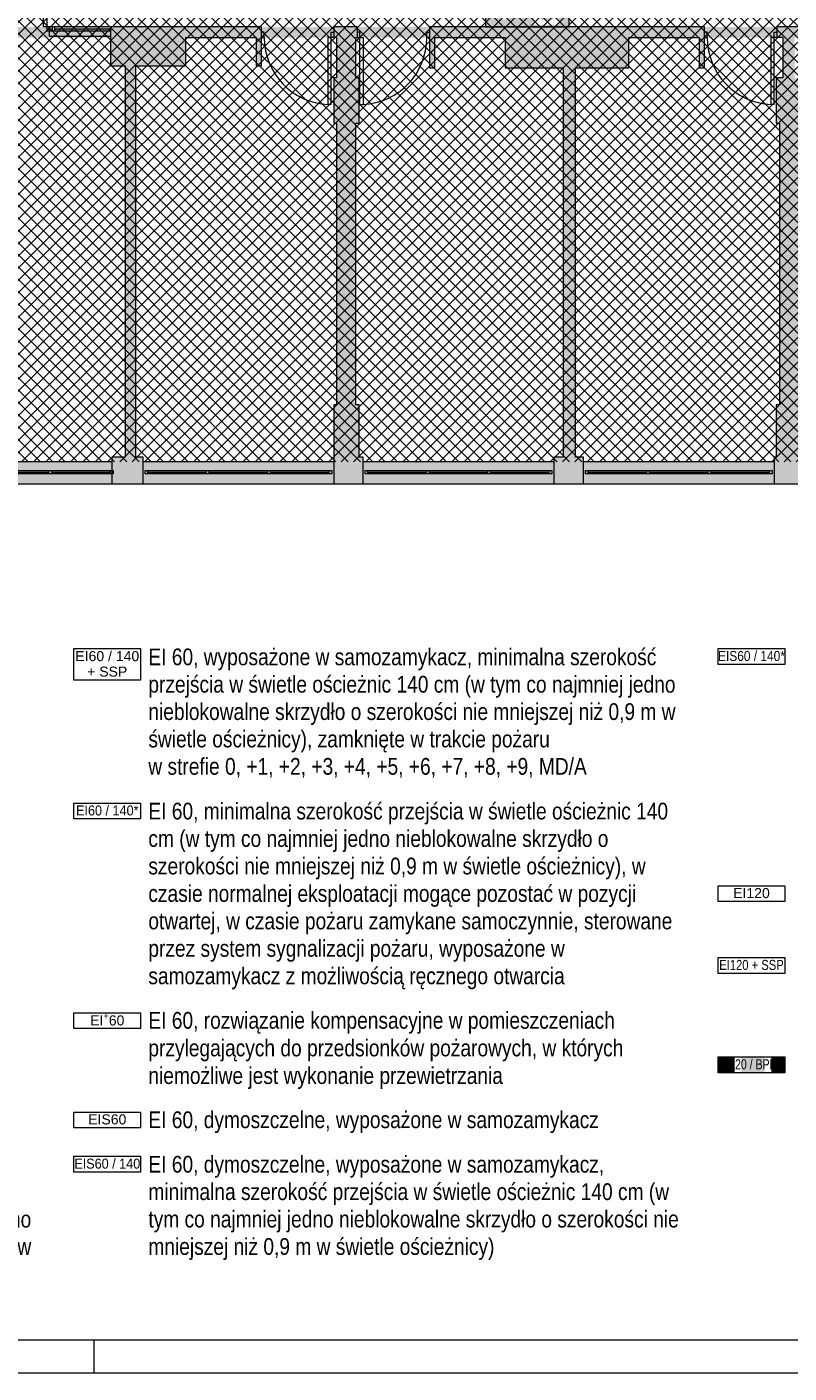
# Paper-space layout 'AP-05 STREFY POŻAROWE I EWAKUACJA - PIETRO 3' of a CAD drawing. Header units: millimetres. Extents: x 0 to 594, y 0 to 450.
# Tile 2 of 12: x 224 to 338, y 0 to 201. Entities that reach past the tile are written whole.
import ezdxf
from ezdxf.xclip import XClip

# ---------------------------------------------------------------- set-up
doc = ezdxf.new("R2010")
doc.units = ezdxf.units.MM
doc.header["$MEASUREMENT"] = 0
doc.header["$XCLIPFRAME"] = 0
for name, color, linetype, lineweight in [('A_Arkusz_Nr_pióra__1', 7, 'Continuous', 20), ('A_ewakuacja_Nr_pióra__4', 94, 'Continuous', 18), ('A_niewidoczne_Nr_pióra__1', 7, 'Continuous', 20), ('A_podkład_Nr_pióra__2', 8, 'Continuous', 13), ('A_ppoż proj_Nr_pióra__1', 7, 'Continuous', 20), ('A_ppoż proj_Nr_pióra__3', 30, 'Continuous', 13), ('A_ppoż proj_Nr_pióra__81', 2, 'Continuous', 5)]:
    doc.layers.add(name, color=color, linetype=linetype, lineweight=lineweight)
for name, color, linetype, lineweight, true_color in [('A_Arkusz_Nr_pióra__237', 7, 'Continuous', 5, 0x343434), ('A_ewakuacja_Nr_pióra__104', 7, 'Continuous', 5, 0x006532), ('A_podkład_Nr_pióra__254', 7, 'Continuous', 5, 0xfdfdfd), ('A_ppoż proj_Nr_pióra__21', 7, 'Continuous', 5, 0xfe9865)]:
    doc.layers.add(name, color=color, linetype=linetype, lineweight=lineweight, true_color=true_color)
doc.layers.add('A_podrys', color=7, linetype='Continuous')
doc.styles.add('STYL_AUTOMATYCZNY_1', font='arial.ttf')
doc.styles.add('STYL_AUTOMATYCZNY_2', font='ARIALN.TTF')
doc.styles.add('STYL_AUTOMATYCZNY_6', font='arial.ttf', dxfattribs={"width": 0.9})
doc.styles.add('STYL_AUTOMATYCZNY_7', font='arial.ttf', dxfattribs={"width": 0.75})
doc.styles.add('STYL_AUTOMATYCZNY_8', font='arial.ttf', dxfattribs={"width": 0.85})
doc.styles.add('STYL_AUTOMATYCZNY_9', font='arial.ttf', dxfattribs={"width": 0.8})

# ---------------------------------------------------------------- blocks, each defined once
blk = doc.blocks.new('Rysunek_1_1', base_point=(-1568.88, -183.16))
at = {"layer": 'A_ewakuacja_Nr_pióra__104', "linetype": 'Continuous', "lineweight": 0, "true_color": 0x004c26}
h = blk.add_hatch(color=118, dxfattribs=at)
h.paths.add_polyline_path([(304.97, 206.96), (292.47, 206.96), (292.47, 201.21), (304.97, 201.21)])
h.paths.add_polyline_path([(299.72, 201.57), (299.72, 203.39), (300.17, 203.39), (300.61, 202.59, 0.414214), (301.02, 202.18), (302.45, 202.18), (302.89, 203.18, 1.14772), (302.56, 203.33), (302.17, 202.51), (301.51, 202.51), (302, 203.35), (302.1, 203.52, 0.230447), (302.06, 204.02), (302.61, 204.81), (303.6, 204.81, 0.304489), (303.95, 205.27), (302.3, 205.27), (301.7, 204.37), (301.18, 204.82), (301.32, 206.37), (300.83, 206.37), (300.7, 204.6), (301.38, 203.8), (300.92, 203.17), (300.62, 203.77), (299.72, 203.77), (299.72, 206.4), (303.44, 206.4), (303.44, 205.35), (304.17, 205.35, -0.24241), (303.7, 204.69), (303.44, 204.69), (303.44, 201.57)], flags=0)
h.paths.add_polyline_path([(297.67, 203.54), (294.55, 203.54), (295.85, 202.34), (294.92, 202.34), (293.17, 203.93), (294.92, 205.53), (295.83, 205.53), (294.55, 204.36), (297.67, 204.35)], flags=0)
at = {"layer": 'A_podkład_Nr_pióra__254', "linetype": 'Continuous', "lineweight": 5, "true_color": 0xfdfdfd}
h = blk.add_hatch(color=7, dxfattribs=at)
h.paths.add_polyline_path([(70.72, 260.02), (71.92, 260.02), (71.92, 257.27), (71.92, 227.82), (70.72, 227.82), (70.72, 220.17), (70.72, 132.92), (532.82, 132.92), (539.12, 132.92), (539.12, 201.22), (539.12, 202.27), (539.12, 227.62), (537.92, 227.62), (537.92, 230.07), (537.92, 260.32), (539.12, 260.32), (539.12, 268.17), (539.12, 286.92), (539.12, 355.07), (532.82, 355.07), (504.82, 355.07), (500.42, 355.07), (401.82, 355.07), (372.92, 355.07), (368.32, 355.07), (273.62, 355.07), (269.82, 355.07), (269.42, 355.07), (241.02, 355.07), (236.32, 355.07), (196.02, 355.07), (196.02, 351.77), (203.72, 351.77), (203.72, 351.07), (204.02, 351.07), (204.02, 317.17), (204.02, 301.17), (204.02, 294.37), (204.02, 286.92), (228.52, 286.92), (248.12, 286.92), (284.32, 286.92), (295.62, 286.92), (313.62, 286.92), (335.72, 286.92), (339.42, 286.92), (350.22, 286.92), (361.52, 286.92), (371.62, 286.92), (416.62, 286.92), (427.92, 286.92), (436.12, 286.92), (445.52, 286.92), (456.82, 286.92), (456.82, 288.52), (456.82, 292.82), (456.02, 292.82), (456.02, 288.52), (445.52, 288.52), (445.52, 292.82), (437.72, 292.82), (437.72, 351.07), (438.92, 351.07), (438.92, 351.77), (467.52, 351.77), (467.52, 351.07), (467.82, 351.07), (467.82, 343.27), (468.82, 343.27), (468.82, 301.32), (467.82, 301.32), (467.82, 294.52), (468.82, 294.52), (468.82, 288.52), (467.62, 288.52), (467.62, 286.92), (471.42, 286.92), (471.42, 288.52), (470.62, 288.52), (470.62, 294.52), (471.62, 294.52), (471.62, 301.32), (470.62, 301.32), (470.62, 343.27), (471.62, 343.27), (471.62, 351.07), (471.92, 351.07), (471.92, 351.77), (500.42, 351.77), (500.42, 351.07), (501.82, 351.07), (501.82, 292.72), (493.32, 292.72), (493.32, 288.52), (482.82, 288.52), (482.82, 292.72), (482.02, 292.72), (482.02, 288.52), (482.02, 286.92), (493.32, 286.92), (503.52, 286.92), (520.82, 286.92), (520.82, 288.52), (511.72, 288.52), (511.72, 293.32), (503.52, 293.32), (503.52, 305.22), (511.12, 305.22), (515.82, 305.22), (515.82, 307.92), (514.72, 307.92), (514.72, 306.62), (511.12, 306.62), (511.12, 309.52), (503.52, 309.52), (503.52, 328.67), (507.12, 328.67), (519.12, 328.67), (519.12, 329.67), (507.12, 329.67), (507.12, 333.97), (503.52, 333.97), (503.52, 351.07), (504.82, 351.07), (504.82, 351.77), (532.82, 351.77), (532.82, 286.92), (533.72, 286.92), (533.72, 268.17), (533.72, 264.12), (501.52, 264.12), (501.52, 266.82), (486.22, 266.82), (486.22, 260.32), (501.52, 260.32), (533.72, 260.32), (533.72, 230.07), (533.72, 227.62), (500.82, 227.62), (486.32, 227.62), (486.32, 226.22), (486.12, 226.22), (486.12, 225.62), (486.32, 225.62), (486.32, 221.22), (500.82, 221.22), (500.82, 223.82), (533.72, 223.82), (533.72, 202.27), (533.72, 201.22), (532.82, 201.22), (532.82, 136.22), (504.72, 136.22), (504.72, 136.92), (503.62, 136.92), (503.62, 160.85), (506.67, 160.85), (506.67, 166.74), (503.62, 166.74), (503.62, 178.12), (513.62, 178.12), (514.92, 178.12), (514.96, 178.17), (522.02, 178.17), (522.02, 201.22), (521.17, 201.22), (521.17, 179.22), (515.82, 179.22), (513.62, 179.22), (513.62, 183.22), (503.62, 183.22), (503.62, 195.12), (503.62, 195.22), (510.37, 195.22), (510.37, 201.22), (503.62, 201.22), (493.72, 201.22), (482.42, 201.22), (482.42, 199.62), (482.42, 195.12), (483.22, 195.12), (483.22, 199.62), (493.72, 199.62), (493.72, 195.12), (501.92, 195.12), (501.92, 136.92), (500.12, 136.92), (500.12, 136.22), (471.62, 136.22), (471.62, 136.92), (471.62, 144.72), (470.42, 144.72), (470.42, 186.82), (471.62, 186.82), (471.62, 193.62), (470.32, 193.62), (470.32, 199.62), (471.62, 199.62), (471.62, 201.22), (467.92, 201.22), (467.92, 199.62), (468.62, 199.62), (468.62, 193.62), (467.82, 193.62), (467.82, 186.82), (468.72, 186.82), (468.72, 144.72), (467.82, 144.72), (467.82, 136.92), (467.52, 136.92), (467.52, 136.22), (439.02, 136.22), (439.02, 136.92), (437.72, 136.92), (437.72, 195.42), (445.82, 195.42), (445.82, 199.62), (456.32, 199.62), (456.32, 195.42), (457.12, 195.42), (457.12, 199.62), (457.12, 201.22), (445.82, 201.22), (437.72, 201.22), (427.62, 201.22), (416.32, 201.22), (416.32, 199.62), (416.32, 195.62), (417.12, 195.62), (417.12, 199.62), (427.62, 199.62), (427.62, 195.62), (436.02, 195.62), (436.02, 136.92), (434.52, 136.92), (434.52, 136.22), (406.02, 136.22), (406.02, 136.92), (405.62, 136.92), (405.62, 144.72), (404.62, 144.72), (404.62, 186.82), (405.62, 186.82), (405.62, 193.62), (404.62, 193.62), (404.62, 199.62), (405.52, 199.62), (405.52, 201.22), (401.82, 201.22), (401.82, 199.62), (403.02, 199.62), (403.02, 193.62), (401.82, 193.62), (401.82, 186.82), (403.02, 186.82), (403.02, 175.62), (401.82, 175.62), (401.82, 174.52), (403.02, 174.52), (403.02, 144.72), (401.82, 144.72), (401.82, 136.92), (401.42, 136.92), (401.42, 136.22), (373.02, 136.22), (373.02, 136.92), (371.42, 136.92), (371.42, 174.52), (379.72, 174.52), (379.72, 175.62), (371.42, 175.62), (371.42, 194.82), (389.82, 194.82), (389.82, 175.62), (389.52, 175.62), (389.52, 174.52), (391.02, 174.52), (391.02, 175.62), (391.02, 194.82), (391.02, 201.22), (371.42, 201.22), (362.12, 201.22), (350.82, 201.22), (350.82, 199.62), (350.82, 195.32), (351.62, 195.32), (351.62, 199.62), (362.12, 199.62), (362.12, 195.32), (369.82, 195.32), (369.82, 136.92), (368.72, 136.92), (368.72, 136.22), (340.22, 136.22), (340.22, 136.92), (339.82, 136.92), (339.82, 144.72), (339.32, 144.72), (339.32, 186.82), (339.82, 186.82), (339.82, 193.62), (338.72, 193.62), (338.72, 199.62), (340.02, 199.62), (340.02, 201.22), (336.02, 201.22), (336.02, 199.62), (336.92, 199.62), (336.92, 193.62), (335.92, 193.62), (335.92, 186.82), (336.42, 186.82), (336.42, 144.72), (335.92, 144.72), (335.92, 136.92), (335.62, 136.92), (335.62, 136.22), (307.12, 136.22), (307.12, 136.92), (305.92, 136.92), (305.92, 195.12), (313.92, 195.12), (313.92, 199.62), (324.42, 199.62), (324.42, 195.12), (325.22, 195.12), (325.22, 199.62), (325.22, 201.22), (313.92, 201.22), (295.42, 201.22), (284.12, 201.22), (284.12, 199.62), (284.12, 195.12), (284.92, 195.12), (284.92, 199.62), (295.42, 199.62), (295.42, 195.12), (304.12, 195.12), (304.12, 136.92), (302.72, 136.92), (302.72, 136.22), (274.22, 136.22), (274.22, 136.92), (273.62, 136.92), (273.62, 144.72), (273.12, 144.72), (273.12, 186.82), (273.62, 186.82), (273.62, 193.62), (273.12, 193.62), (273.12, 199.62), (273.32, 199.62), (273.32, 201.22), (269.82, 201.22), (269.82, 199.62), (270.22, 199.62), (270.22, 193.62), (269.82, 193.62), (269.82, 186.82), (270.22, 186.82), (270.22, 144.72), (269.82, 144.72), (269.82, 136.92), (269.82, 136.22), (241.32, 136.22), (241.32, 136.92), (240.22, 136.92), (240.22, 195.42), (247.72, 195.42), (247.72, 199.62), (258.22, 199.62), (258.22, 195.42), (259.02, 195.42), (259.02, 199.62), (259.02, 201.22), (247.72, 201.22), (236.42, 201.22), (236.42, 195.42), (238.62, 195.42), (238.62, 136.92), (236.62, 136.92), (236.62, 136.22), (207.92, 136.22), (207.92, 136.92), (207.82, 136.92), (207.82, 144.72), (205.52, 144.72), (205.52, 186.82), (207.92, 186.82), (207.92, 195.42), (216.82, 195.42), (216.82, 201.22), (216.32, 201.22), (215.72, 201.22), (201.17, 201.22), (188.72, 201.22), (188.72, 199.62), (188.72, 194.41), (189.82, 194.41), (189.82, 199.62), (201.17, 199.62), (201.17, 195.42), (203.92, 195.42), (203.92, 186.82), (203.92, 182.22), (189.82, 182.22), (189.82, 186.61), (188.72, 186.61), (188.72, 182.22), (188.72, 181.12), (203.92, 181.12), (203.92, 144.72), (203.92, 136.92), (203.62, 136.92), (203.62, 136.22), (175.32, 136.22), (175.32, 136.92), (174.12, 136.92), (174.12, 181.12), (179.92, 181.12), (179.92, 182.22), (174.12, 182.22), (174.12, 199.62), (179.92, 199.62), (179.92, 201.22), (170.22, 201.22), (170.22, 199.62), (172.42, 199.62), (172.42, 136.92), (170.92, 136.92), (170.92, 136.22), (142.32, 136.22), (142.32, 136.92), (142.02, 136.92), (142.02, 144.72), (141.02, 144.72), (141.02, 181.52), (149.22, 181.52), (149.22, 178.22), (161.32, 178.22), (161.32, 195.42), (161.32, 199.62), (161.42, 199.62), (161.42, 201.22), (161.32, 201.22), (150.52, 201.22), (150.52, 195.42), (159.72, 195.42), (159.72, 183.12), (149.22, 183.12), (141.02, 183.12), (141.02, 183.92), (141.02, 186.82), (141.92, 186.82), (141.92, 193.62), (138.12, 193.62), (138.12, 190.62), (128.22, 190.62), (128.22, 196.22), (128.22, 196.92), (132.52, 196.92), (132.52, 200.22), (142.72, 200.22), (142.72, 201.22), (132.52, 201.22), (128.22, 201.22), (122.12, 201.22), (122.12, 196.22), (127.02, 196.22), (127.02, 190.62), (122.12, 190.62), (122.12, 183.92), (138.12, 183.92), (139.22, 183.92), (139.22, 144.72), (138.22, 144.72), (138.22, 136.92), (137.92, 136.92), (137.92, 136.22), (109.42, 136.22), (109.42, 136.92), (105.02, 136.92), (105.02, 136.22), (76.12, 136.22), (76.12, 165.42), (101.62, 165.42), (101.62, 195.52), (106.62, 195.52), (106.62, 199.62), (113.32, 199.62), (113.32, 201.22), (106.62, 201.22), (95.62, 201.22), (89.87, 201.22), (89.87, 199.62), (95.62, 199.62), (95.62, 195.52), (100.02, 195.52), (100.02, 166.62), (76.12, 166.62), (76.12, 199.62), (81.07, 199.62), (81.07, 201.22), (76.12, 201.22), (76.12, 220.17), (76.12, 223.52), (109.81, 223.52), (109.81, 220.82), (121.21, 220.82), (121.21, 223.52), (124.3, 223.52), (124.3, 227.12), (121.21, 227.12), (109.81, 227.12), (76.12, 227.12), (76.12, 227.82), (76.12, 257.27), (76.12, 260.02), (120.72, 260.02), (123.42, 260.02), (123.42, 263.62), (120.72, 263.62), (120.72, 267.42), (120.72, 269.52), (119.02, 269.52), (119.02, 267.42), (98.62, 267.42), (98.62, 294.82), (98.62, 295.82), (101.42, 295.82), (101.42, 301.02), (102.42, 301.02), (102.42, 302.22), (101.42, 302.22), (98.62, 302.22), (94.02, 302.22), (94.02, 294.82), (97.02, 294.82), (97.02, 267.42), (76.12, 267.42), (76.12, 285.67), (76.12, 351.07), (76.82, 351.07), (76.82, 351.77), (104.82, 351.77), (104.82, 351.07), (109.12, 351.07), (109.12, 351.77), (137.62, 351.77), (137.62, 351.07), (138.22, 351.07), (138.22, 343.27), (138.22, 302.22), (135.62, 302.22), (135.62, 293.42), (138.22, 293.42), (152.02, 293.42), (162.12, 293.42), (168.92, 293.42), (172.32, 293.42), (172.32, 287.92), (168.97, 287.92), (168.97, 286.32), (173.92, 286.32), (173.92, 293.42), (173.92, 317.57), (172.02, 317.57), (172.02, 300.12), (168.92, 300.12), (168.92, 297.52), (162.12, 297.52), (162.12, 295.22), (152.02, 295.22), (152.02, 301.82), (139.82, 301.82), (139.82, 343.27), (142.02, 343.27), (142.02, 351.77), (170.62, 351.77), (170.62, 351.07), (172.02, 351.07), (172.02, 328.37), (173.92, 328.37), (173.92, 351.07), (175.02, 351.07), (175.02, 355.07), (175.02, 356.17), (175.02, 357.77), (175.02, 364.12), (175.02, 368.36), (175.02, 382.62), (175.02, 383.07), (175.02, 383.87), (175.02, 389.62), (175.02, 396.67), (173.77, 396.67), (172.52, 396.67), (172.52, 390.87), (144.52, 390.87), (144.52, 413.87), (169.02, 413.87), (172.52, 413.87), (172.52, 412.37), (172.52, 411.57), (172.62, 411.57), (172.62, 410.47), (173.12, 410.47), (173.77, 410.47), (175.02, 410.47), (175.02, 412.37), (175.02, 415.12), (175.02, 418.17), (175.02, 419.77), (173.77, 419.77), (173.12, 419.77), (172.62, 419.77), (172.62, 418.97), (173.12, 418.97), (173.12, 418.17), (172.52, 418.17), (172.52, 416.37), (169.02, 416.37), (144.52, 416.37), (144.52, 439.37), (168.62, 439.37), (172.22, 439.37), (172.62, 439.37), (172.62, 433.57), (173.12, 433.57), (173.77, 433.57), (175.02, 433.57), (175.02, 439.37), (175.02, 440.62), (175.02, 441.87), (175.02, 443.37), (173.77, 443.37), (173.12, 443.37), (173.12, 442.57), (172.62, 442.57), (172.52, 442.57), (172.52, 441.87), (172.22, 441.87), (168.62, 441.87), (143.27, 441.87), (142.02, 441.87), (142.02, 440.62), (142.02, 415.12), (142.02, 389.62), (142.02, 382.62), (142.02, 381.37), (143.27, 381.37), (169.02, 381.37), (172.52, 381.37), (172.52, 372.08), (172.52, 368.36), (172.52, 364.12), (172.52, 356.17), (172.52, 355.07), (170.62, 355.07), (76.82, 355.07), (70.72, 355.07), (70.72, 285.67)])
h.paths.add_polyline_path([(144.52, 388.37), (172.52, 388.37), (172.52, 383.87), (169.02, 383.87), (144.52, 383.87)], flags=0)
h.paths.add_polyline_path([(228.52, 288.52), (206.02, 288.52), (206.02, 294.37), (208.02, 294.37), (208.02, 301.17), (208.02, 309.57), (238.62, 309.57), (238.62, 293.02), (228.52, 293.02)], flags=0)
h.paths.add_polyline_path([(208.02, 351.77), (236.32, 351.77), (236.32, 351.07), (241.02, 351.07), (241.02, 351.77), (269.42, 351.77), (269.42, 351.07), (269.82, 351.07), (269.82, 343.27), (270.52, 343.27), (270.52, 311.27), (267.52, 311.27), (261.52, 311.27), (254.32, 311.27), (254.32, 309.57), (257.12, 309.57), (257.12, 300.52), (258.32, 300.52), (258.32, 309.57), (261.52, 309.57), (267.52, 309.57), (270.52, 309.57), (270.52, 301.32), (269.82, 301.32), (269.82, 294.52), (270.82, 294.52), (270.82, 288.52), (258.32, 288.52), (258.32, 290.52), (257.12, 290.52), (257.12, 288.52), (248.12, 288.52), (248.12, 293.02), (240.22, 293.02), (240.22, 309.57), (244.32, 309.57), (244.32, 311.27), (208.02, 311.27), (208.02, 317.17), (208.02, 351.07)], flags=0)
h.paths.add_polyline_path([(272.62, 288.52), (272.62, 294.52), (273.62, 294.52), (273.62, 301.32), (273.22, 301.32), (273.22, 343.27), (273.62, 343.27), (273.62, 351.07), (273.92, 351.07), (273.92, 351.77), (302.82, 351.77), (302.82, 351.07), (304.32, 351.07), (304.32, 293.02), (295.62, 293.02), (295.62, 288.52), (285.12, 288.52), (285.12, 293.02), (284.32, 293.02), (284.32, 288.52)], flags=0)
h.paths.add_polyline_path([(306.12, 293.02), (306.12, 351.07), (307.32, 351.07), (307.32, 351.77), (335.82, 351.77), (335.82, 351.07), (335.82, 343.27), (336.32, 343.27), (336.32, 301.32), (335.82, 301.32), (335.82, 294.52), (337.01, 294.52), (337.01, 288.52), (335.72, 288.52), (324.92, 288.52), (324.92, 293.02), (324.12, 293.02), (324.12, 288.52), (313.62, 288.52), (313.62, 293.02)], flags=0)
h.paths.add_polyline_path([(338.71, 288.52), (338.71, 294.52), (339.62, 294.52), (339.62, 301.32), (339.12, 301.32), (339.12, 343.27), (339.62, 343.27), (339.62, 351.07), (340.12, 351.07), (340.12, 351.77), (368.32, 351.77), (368.32, 351.07), (369.92, 351.07), (369.92, 337.77), (369.92, 293.02), (361.52, 293.02), (361.52, 288.52), (351.02, 288.52), (351.02, 293.02), (350.22, 293.02), (350.22, 288.52), (339.42, 288.52)], flags=0)
h.paths.add_polyline_path([(401.82, 288.52), (371.62, 288.52), (371.62, 337.77), (372.92, 337.77), (372.92, 339.77), (400.97, 339.77), (401.82, 339.77), (401.82, 339.37), (401.82, 301.32), (401.82, 294.52)], flags=0)
h.paths.add_polyline_path([(405.82, 301.32), (403.62, 301.32), (403.62, 339.37), (405.82, 339.37), (405.82, 351.07), (406.52, 351.07), (406.52, 351.77), (435.22, 351.77), (435.22, 351.07), (436.12, 351.07), (436.12, 292.82), (436.12, 292.42), (427.92, 292.42), (427.92, 288.52), (417.42, 288.52), (417.42, 292.42), (416.62, 292.42), (416.62, 288.52), (403.62, 288.52), (403.62, 294.52), (405.82, 294.52)], flags=0)
at = {"layer": 'A_ppoż proj_Nr_pióra__21', "linetype": 'Continuous', "lineweight": 5, "true_color": 0xfe9865}
h = blk.add_hatch(dxfattribs=at)
h.set_pattern_fill('bloczki_betonowe_0001', color=21, style=0, pattern_type=2)
h.set_pattern_definition([(45, (-1568.8778, -183.1554), (-0.9192388, 0.9192388), []), (135, (-1568.8778, -183.1554), (0.9192388, 0.9192388), [])])
h.paths.add_polyline_path([(206.02, 351.77), (206.02, 266.67), (215.42, 266.67), (246.02, 266.67), (246.02, 221.67), (216.32, 221.67), (216.32, 201.22), (206.02, 201.22), (206.02, 136.22), (533.72, 136.22), (533.72, 227.62), (469.32, 227.62), (469.32, 260.32), (533.72, 260.32), (533.72, 351.77)])
at = {"layer": 'A_ppoż proj_Nr_pióra__81', "linetype": 'Continuous', "lineweight": 0, "true_color": 0x3f3f00}
blk.add_hatch(color=48, dxfattribs=at).paths.add_polyline_path([(216.82, 199.62), (539.12, 199.62), (539.12, 201.22), (216.82, 201.22)])
at = {"layer": 'A_ewakuacja_Nr_pióra__4', "color": 94, "linetype": 'Continuous', "lineweight": 18, "flags": 128}
blk.add_lwpolyline([(292.47, 201.21), (304.97, 201.21), (304.97, 206.96), (292.47, 206.96)], close=True, dxfattribs=at)
at = {"layer": 'A_podkład_Nr_pióra__2', "color": 8, "linetype": 'Continuous', "lineweight": 13}
for p, q in [((226.42, 201.22), (226.42, 209.22)), ((226.92, 209.22), (226.92, 200.62)), ((259.02, 201.22), (226.42, 201.22)), ((226.92, 200.62), (236.42, 200.62)), ((227.32, 199.82), (227.32, 201.22)), ((227.32, 199.82), (236.42, 199.82)), ((227.72, 201.22), (227.72, 200.62)), ((228.12, 200.62), (228.12, 201.22)), ((228.12, 200.92), (236.42, 200.92)), ((236.42, 201.22), (236.42, 195.42)), ((247.72, 195.42), (247.72, 199.62)), ((247.72, 199.62), (258.22, 199.62)), ((258.22, 199.62), (258.22, 195.42)), ((259.02, 195.42), (259.02, 201.22)), ((259.42, 200.42), (259.02, 200.42)), ((259.02, 199.62), (259.42, 199.62)), ((259.42, 199.62), (259.42, 200.42)), ((270.22, 199.62), (268.92, 199.62)), ((268.92, 199.62), (268.92, 189.62)), ((269.42, 189.62), (269.42, 200.42)), ((269.42, 200.42), (269.82, 200.42)), ((269.82, 201.22), (269.82, 199.62)), ((273.32, 201.22), (269.82, 201.22)), ((270.22, 199.62), (270.22, 193.62)), ((273.12, 193.62), (273.12, 199.62)), ((273.12, 199.62), (274.22, 199.62)), ((273.32, 201.22), (273.32, 199.62)), ((273.72, 200.42), (273.32, 200.42)), ((273.72, 189.62), (273.72, 200.42)), ((274.22, 199.62), (274.22, 189.62)), ((283.72, 199.62), (283.72, 200.42)), ((283.72, 200.42), (284.12, 200.42)), ((284.12, 199.62), (283.72, 199.62)), ((284.12, 201.22), (284.12, 195.12)), ((325.22, 201.22), (284.12, 201.22)), ((284.92, 195.12), (284.92, 199.62)), ((284.92, 199.62), (295.42, 199.62)), ((295.42, 199.62), (295.42, 195.12)), ((313.92, 199.62), (324.42, 199.62)), ((313.92, 195.12), (313.92, 199.62)), ((324.42, 199.62), (324.42, 195.12)), ((325.22, 195.12), (325.22, 201.22)), ((325.62, 200.42), (325.22, 200.42)), ((325.22, 199.62), (325.62, 199.62)), ((325.62, 199.62), (325.62, 200.42)), ((336.92, 199.62), (335.12, 199.62)), ((335.12, 199.62), (335.12, 189.62)), ((335.62, 189.62), (335.62, 200.42)), ((335.62, 200.42), (336.02, 200.42)), ((336.02, 201.22), (336.02, 199.62)), ((340.02, 201.22), (336.02, 201.22)), ((336.92, 199.62), (336.92, 193.62)), ((236.42, 195.42), (238.62, 195.42)), ((238.62, 195.42), (238.62, 136.92)), ((240.22, 136.92), (240.22, 195.42)), ((240.22, 195.42), (247.72, 195.42)), ((258.22, 195.42), (259.02, 195.42)), ((269.82, 193.62), (269.82, 186.82)), ((270.22, 193.62), (269.82, 193.62)), ((273.62, 193.62), (273.12, 193.62)), ((273.62, 186.82), (273.62, 193.62)), ((284.12, 195.12), (284.92, 195.12)), ((295.42, 195.12), (304.12, 195.12)), ((304.12, 195.12), (304.12, 136.92)), ((305.92, 136.92), (305.92, 195.12)), ((305.92, 195.12), (313.92, 195.12)), ((324.42, 195.12), (325.22, 195.12)), ((335.92, 193.62), (335.92, 186.82)), ((336.92, 193.62), (335.92, 193.62)), ((269.42, 189.62), (268.92, 189.62)), ((273.72, 189.62), (274.22, 189.62)), ((335.62, 189.62), (335.12, 189.62)), ((269.82, 186.82), (270.22, 186.82)), ((270.22, 186.82), (270.22, 144.72)), ((273.12, 144.72), (273.12, 186.82)), ((273.12, 186.82), (273.62, 186.82)), ((335.92, 186.82), (336.42, 186.82)), ((336.42, 186.82), (336.42, 144.72)), ((269.82, 144.72), (269.82, 132.92)), ((270.22, 144.72), (269.82, 144.72)), ((273.62, 144.72), (273.12, 144.72)), ((273.62, 136.93), (273.62, 144.72)), ((335.92, 144.72), (335.92, 136.93)), ((336.42, 144.72), (335.92, 144.72)), ((238.62, 136.92), (236.62, 136.92)), ((236.62, 136.92), (236.62, 132.92)), ((241.32, 136.92), (240.22, 136.92)), ((241.32, 132.92), (241.32, 136.92)), ((269.82, 136.92), (269.83, 136.92)), ((274.22, 136.92), (273.62, 136.92)), ((274.22, 132.92), (274.22, 136.92)), ((304.12, 136.92), (302.72, 136.92)), ((302.72, 136.92), (302.72, 132.92)), ((307.12, 136.92), (305.92, 136.92)), ((307.12, 132.92), (307.12, 136.92)), ((335.92, 136.92), (335.62, 136.92)), ((335.62, 136.92), (335.62, 132.92)), ((236.62, 136.22), (207.92, 136.22)), ((217.18, 134.92), (236.82, 134.92)), ((227.25, 134.42), (227.25, 134.92)), ((227.65, 134.42), (227.65, 134.92)), ((236.42, 134.42), (236.42, 134.92)), ((236.82, 134.92), (236.82, 134.42)), ((269.82, 136.22), (241.32, 136.22)), ((241.62, 134.92), (269.52, 134.92)), ((241.62, 134.42), (241.62, 134.92)), ((242.02, 134.42), (242.02, 134.92)), ((250.79, 134.42), (250.79, 134.92)), ((251.19, 134.42), (251.19, 134.92)), ((259.95, 134.42), (259.95, 134.92)), ((260.35, 134.42), (260.35, 134.92)), ((269.12, 134.42), (269.12, 134.92)), ((269.52, 134.92), (269.52, 134.42)), ((302.72, 136.22), (274.22, 136.22)), ((274.52, 134.92), (302.42, 134.92)), ((274.52, 134.42), (274.52, 134.92)), ((274.92, 134.42), (274.92, 134.92)), ((283.69, 134.42), (283.69, 134.92)), ((284.09, 134.42), (284.09, 134.92)), ((292.85, 134.42), (292.85, 134.92)), ((293.25, 134.42), (293.25, 134.92)), ((302.02, 134.42), (302.02, 134.92)), ((302.42, 134.92), (302.42, 134.42)), ((335.62, 136.22), (307.12, 136.22)), ((307.42, 134.92), (335.32, 134.92)), ((307.42, 134.42), (307.42, 134.92)), ((307.82, 134.42), (307.82, 134.92)), ((316.59, 134.42), (316.59, 134.92)), ((316.99, 134.42), (316.99, 134.92)), ((325.75, 134.42), (325.75, 134.92)), ((326.15, 134.42), (326.15, 134.92)), ((334.92, 134.42), (334.92, 134.92)), ((335.32, 134.92), (335.32, 134.42)), ((70.72, 132.92), (539.12, 132.92)), ((236.82, 134.42), (217.18, 134.42)), ((217.56, 134.67), (227.25, 134.67)), ((227.65, 134.67), (236.42, 134.67)), ((269.52, 134.42), (241.62, 134.42)), ((242.02, 134.67), (250.79, 134.67)), ((251.19, 134.67), (259.95, 134.67)), ((260.35, 134.67), (269.12, 134.67)), ((302.42, 134.42), (274.52, 134.42)), ((274.92, 134.67), (283.69, 134.67)), ((284.09, 134.67), (292.85, 134.67)), ((293.25, 134.67), (302.02, 134.67)), ((335.32, 134.42), (307.42, 134.42)), ((307.82, 134.67), (316.59, 134.67)), ((316.99, 134.67), (325.75, 134.67)), ((326.15, 134.67), (334.92, 134.67))]:
    blk.add_line(p, q, dxfattribs=at)
for centre, start, end in [((269.42, 199.62), 180, 267.4549), ((273.72, 199.62), 272.5451, 0), ((335.62, 199.62), 180, 267.4549)]:
    blk.add_arc(centre, 10, start, end, dxfattribs=at)

psp = doc.layouts.new('AP-05 STREFY POŻAROWE I EWAKUACJA - PIETRO 3')

# ---------------------------------------------------------------- hatches: boundary and pattern name
at = {"layer": 'A_ppoż proj_Nr_pióra__3', "linetype": 'Continuous', "lineweight": 0, "true_color": 0x3f2000}
for points in [[(327.25, 44.9), (329.73, 44.9), (329.73, 47.26), (327.25, 47.26)], [(330.73, 44.9), (334.23, 44.9), (334.23, 47.26), (330.73, 47.26)], [(335.23, 44.9), (337.23, 44.9), (337.23, 47.26), (335.23, 47.26)]]:
    psp.add_hatch(color=38, dxfattribs=at).paths.add_polyline_path(points)

# ---------------------------------------------------------------- linework, layer by layer
at = {"layer": 'A_Arkusz_Nr_pióra__1', "color": 7, "linetype": 'Continuous', "lineweight": 20}
psp.add_line((589.1, 4.9), (29.9, 4.9), dxfattribs=at)
at = {"layer": 'A_Arkusz_Nr_pióra__1', "color": 7, "linetype": 'Continuous', "lineweight": 20, "flags": 128}
psp.add_lwpolyline([(0, 450), (594, 450), (594, 0), (0, 0)], close=True, dxfattribs=at)
at = {"layer": 'A_Arkusz_Nr_pióra__237', "color": 250, "linetype": 'Continuous', "lineweight": 5, "true_color": 0x343434}
psp.add_line((234, 0), (234, 4.9), dxfattribs=at)
at = {"layer": 'A_ppoż proj_Nr_pióra__1', "color": 7, "linetype": 'Continuous', "lineweight": 20, "flags": 128}
for points in [[(230.97, 108.29), (240.95, 108.29), (240.95, 103.57), (230.97, 103.57)], [(327.25, 108.29), (337.23, 108.29), (337.23, 105.93), (327.25, 105.93)], [(230.97, 85.2), (240.95, 85.2), (240.95, 82.84), (230.97, 82.84)], [(327.25, 72.84), (337.23, 72.84), (337.23, 70.49), (327.25, 70.49)], [(327.25, 62.11), (337.23, 62.11), (337.23, 59.75), (327.25, 59.75)], [(230.97, 53.87), (240.95, 53.87), (240.95, 51.52), (230.97, 51.52)], [(327.25, 47.26), (337.23, 47.26), (337.23, 44.9), (327.25, 44.9)], [(230.97, 39.02), (240.95, 39.02), (240.95, 36.66), (230.97, 36.66)], [(230.97, 32.4), (240.95, 32.4), (240.95, 30.05), (230.97, 30.05)]]:
    psp.add_lwpolyline(points, close=True, dxfattribs=at)

# ---------------------------------------------------------------- block references
at = {"layer": 'A_podrys', "color": 37, "linetype": 'Continuous', "lineweight": 5, "true_color": 0x656532}
ref = psp.add_blockref('Rysunek_1_1', (-1568.88, -183.16), dxfattribs=at)
XClip(ref).set_block_clipping_path([(42.3692666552, 84.482476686), (554.019266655, 445.1)])

# ---------------------------------------------------------------- texts
at = {"layer": 'A_niewidoczne_Nr_pióra__1', "color": 7, "linetype": 'Continuous', "lineweight": 20, "char_height": 2.5, "width": 79.714, "attachment_point": 4, "style": 'STYL_AUTOMATYCZNY_2'}
for s, insert, line_spacing_factor in [('\\A1;{\\pql;\\fArial Narrow|b0|i0|c238|p0;\\W1.000000;EI 60, wyposażone w samozamykacz, minimalna szerokość przejścia w świetle ościeżnic 140 cm (w tym co najmniej jedno nieblokowalne skrzydło o szerokości nie mniejszej niż 0,9 m w świetle ościeżnicy), zamknięte w trakcie pożaru \\P\\pql;\\fArial Narrow|b0|i0|c238|p0;\\W1.000000;w strefie 0, +1, +2, +3, +4, +5, +6, +7, +8, +9, MD/A}', (242.1, 98.64), 0.98157), ('\\A1;{\\pql;\\fArial Narrow|b0|i0|c238|p0;\\W1.000000;EI 60, minimalna szerokość przejścia w świetle ościeżnic 140 cm (w tym co najmniej jedno nieblokowalne skrzydło o szerokości nie mniejszej niż 0,9 m w świetle ościeżnicy), w czasie normalnej eksploatacji mogące pozostać w pozycji otwartej, w czasie pożaru zamykane samoczynnie, sterowane przez system sygnalizacji pożaru, wyposażone w samozamykacz z możliwością ręcznego otwarcia}', (242.1, 71.31), 0.985068), ('\\A1;{\\pql;\\fArial Narrow|b0|i0|c238|p0;\\W1.000000;EI 60, rozwiązanie kompensacyjne w pomieszczeniach przylegających do przedsionków pożarowych, w których niemożliwe jest wykonanie przewietrzania}', (242.1, 48.22), 0.990764), ('\\A1;{\\pql;\\fArial Narrow|b0|i0|c238|p0;\\W1.000000;EI 60, dymoszczelne, wyposażone w samozamykacz, minimalna szerokość przejścia w świetle ościeżnic 140 cm (w tym co najmniej jedno nieblokowalne skrzydło o szerokości nie mniejszej niż 0,9 m w świetle ościeżnicy)}', (242.1, 24.69), 0.983216), ('\\A1;{\\pql;\\fArial Narrow|b0|i0|c238|p0;\\W1.000000;EI 60, wyposażone w samozamykacz, minimalna szerokość przejścia w świetle ościeżnic 140 cm (w tym co najmniej jedno nieblokowalne skrzydło o szerokości nie mniejszej niż 0,9 m w świetle ościeżnicy)}', (145.81, 20.58), 0.983094)]:
    psp.add_mtext(s, dxfattribs=dict(at, insert=insert, line_spacing_factor=line_spacing_factor))
at = {"layer": 'A_niewidoczne_Nr_pióra__1', "color": 7, "linetype": 'Continuous', "lineweight": 20, "insert": (242.1, 37.49), "char_height": 2.5, "attachment_point": 4, "style": 'STYL_AUTOMATYCZNY_2'}
psp.add_mtext('\\A1;{\\pql;\\fArial Narrow|b0|i0|c238|p0;\\W1.000000;EI 60, dymoszczelne, wyposażone w samozamykacz}', dxfattribs=at)
at = {"layer": 'A_ppoż proj_Nr_pióra__1', "color": 7, "linetype": 'Continuous', "lineweight": 20, "insert": (235.96, 106), "char_height": 1.5, "width": 9.9819, "attachment_point": 5, "line_spacing_factor": 0.92441, "style": 'STYL_AUTOMATYCZNY_1'}
psp.add_mtext('\\A1;{\\pqc;\\fArial|b0|i0|c238|p0;\\W1.000000;EI60 / 140 + SSP}', dxfattribs=at)
at = {"layer": 'A_ppoż proj_Nr_pióra__1', "color": 7, "linetype": 'Continuous', "lineweight": 20, "char_height": 1.5, "attachment_point": 5}
for s, insert, style in [('\\A1;{\\pqc;\\fArial|b0|i0|c238|p0;\\W0.850000;EIS60 / 140*}', (332.24, 107.18), 'STYL_AUTOMATYCZNY_8'), ('\\A1;{\\pqc;\\fArial|b0|i0|c238|p0;\\W0.900000;EI60 / 140*}', (235.96, 84.09), 'STYL_AUTOMATYCZNY_6'), ('\\A1;{\\pqc;\\fArial|b0|i0|c238|p0;\\W1.000000;EI120}', (332.24, 71.74), 'STYL_AUTOMATYCZNY_1'), ('\\A1;{\\pqc;\\fArial|b0|i0|c238|p0;\\W0.800000;EI120 + SSP}', (332.24, 61), 'STYL_AUTOMATYCZNY_9'), ('\\A1;{\\pqc;\\fArial|b0|i0|c238|p0;\\W1.000000;EI\\fArial|b0|i0|c238|p0;\\W1.000000;\\A1{\\H.66x;\\S+^  ;}\\fArial|b0|i0|c238|p0;\\W1.000000;60}', (235.96, 52.72), 'STYL_AUTOMATYCZNY_1'), ('\\A1;{\\pqc;\\fArial|b0|i0|c238|p0;\\W0.750000;EI120 / BPPS}', (332.24, 46.15), 'STYL_AUTOMATYCZNY_7'), ('\\A1;{\\pqc;\\fArial|b0|i0|c238|p0;\\W1.000000;EIS60}', (235.96, 37.91), 'STYL_AUTOMATYCZNY_1'), ('\\A1;{\\pqc;\\fArial|b0|i0|c238|p0;\\W0.900000;EIS60 / 140}', (235.96, 31.3), 'STYL_AUTOMATYCZNY_6')]:
    psp.add_mtext(s, dxfattribs=dict(at, insert=insert, style=style))

doc.saveas('drawing.dxf')
